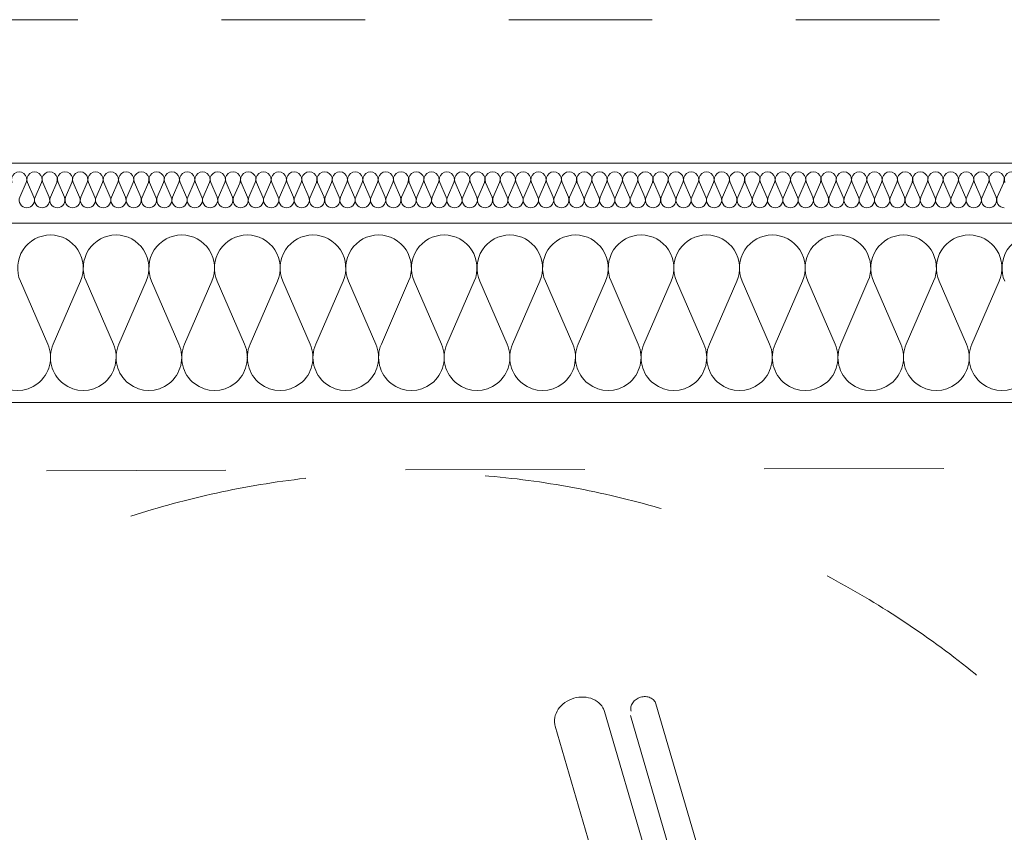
# Model space of a CAD drawing. Header units: millimetres. Extents: x 204754 to 495640, y -178579 to -98814.
# Tile 51 of 179: x 219811 to 220634, y -122793 to -122114. Entities that reach past the tile are written whole.
import ezdxf

# ---------------------------------------------------------------- set-up
doc = ezdxf.new("R2010")
doc.units = ezdxf.units.MM
doc.header["$MEASUREMENT"] = 0
doc.linetypes.add('Dashed', pattern=[300, 150, -150])
doc.linetypes.add('Przerywana', pattern=[240, 120, -120])
doc.layers.get('0').update_dxf_attribs({"color": 252, "lineweight": 5})
for name, color, linetype, lineweight in [('2D - Rysunki i Obrazki_Nr_pióra__104', 252, 'Continuous', 5), ('2D - Rysunki i Obrazki_Nr_pióra__47', 252, 'Continuous', 5), ('Nowe_320-W Umeblowanie_Nr_pióra__103', 252, 'Continuous', 5), ('Nowe_320-W Umeblowanie_Nr_pióra__181', 252, 'Continuous', 5), ('Nowe_820-G Rysunki Obrazki_Nr_pióra__1', 252, 'Continuous', 5), ('Nowe_820-G Rysunki Obrazki_Nr_pióra__103', 252, 'Continuous', 5), ('Nowe_820-G Rysunki Obrazki_Nr_pióra__27', 252, 'Continuous', 5)]:
    doc.layers.add(name, color=color, linetype=linetype, lineweight=lineweight)

# ---------------------------------------------------------------- blocks, each defined once
blk = doc.blocks.new('podkład 20251118')
at = {"layer": '2D - Rysunki i Obrazki_Nr_pióra__104', "color": 252, "linetype": 'Continuous', "lineweight": 5}
for p, q in [((220342.73, -122686.1), (220410.32, -122917.91)), ((220342.73, -122686.1), (220410.32, -122917.91)), ((220408.04, -123063.91), (220299.77, -122692.55)), ((220408.04, -123063.91), (220299.77, -122692.55)), ((220430.05, -123068.65), (220321.36, -122695.86)), ((220361.01, -123055.9), (220258.57, -122704.56)), ((220361.01, -123055.9), (220258.57, -122704.56))]:
    blk.add_line(p, q, dxfattribs=at)
for centre, radius, start, end in [((220277.78, -122701.75), 20.09, 135.06722, 157.21889), ((220277.78, -122701.75), 20.09, 135.06722, 157.21889), ((220280.53, -122704.42), 23.93, 115.49522, 135.19515), ((220280.53, -122704.42), 23.93, 115.49522, 135.19515), ((220281.31, -122705.88), 25.58, 96.8203, 115.65642), ((220281.31, -122705.88), 25.58, 96.8203, 115.65642), ((220281.18, -122704.23), 23.92, 77.27861, 96.98148), ((220281.18, -122704.23), 23.92, 77.27861, 96.98148), ((220282.07, -122700.49), 20.08, 55.24952, 77.40642), ((220282.07, -122700.49), 20.08, 55.24952, 77.40642), ((220284.11, -122697.53), 16.48, 29.9323, 55.22819), ((220284.11, -122697.53), 16.48, 29.9323, 55.22819), ((220330.03, -122690.02), 8.27, 157.26027, 182.55376), ((220330.03, -122690.02), 8.27, 157.26027, 182.55376), ((220331.69, -122690.72), 10.08, 135.08485, 157.23914), ((220331.69, -122690.72), 10.08, 135.08485, 157.23914), ((220333.08, -122692.06), 12.01, 115.51131, 135.21272), ((220333.08, -122692.06), 12.01, 115.51131, 135.21272), ((220333.46, -122692.8), 12.84, 96.81712, 115.65323), ((220333.46, -122692.8), 12.84, 96.81712, 115.65323), ((220333.4, -122691.96), 12.01, 77.29618, 96.99758), ((220333.4, -122691.96), 12.01, 77.29618, 96.99758), ((220333.85, -122690.09), 10.08, 55.26976, 77.42405), ((220333.85, -122690.09), 10.08, 55.26976, 77.42405), ((220334.87, -122688.6), 8.27, 29.95514, 55.24863), ((220334.87, -122688.6), 8.27, 29.95514, 55.24863), ((220335.47, -122688.22), 7.56, 16.25444, 29.68721), ((220335.47, -122688.22), 7.56, 16.25444, 29.68721), ((220274.46, -122700.35), 16.49, 157.23983, 182.53092), ((220274.46, -122700.35), 16.49, 157.23983, 182.53092), ((220285.3, -122696.76), 15.07, 16.23164, 29.66421), ((220285.3, -122696.76), 15.07, 16.23164, 29.66421), ((220329.32, -122690.01), 7.56, 182.82168, 196.25445), ((220329.32, -122690.01), 7.56, 182.82168, 196.25445), ((220273.04, -122700.34), 15.07, 182.79868, 196.27726), ((220273.04, -122700.34), 15.07, 182.79868, 196.27726)]:
    blk.add_arc(centre, radius, start, end, dxfattribs=at)
at = {"layer": '2D - Rysunki i Obrazki_Nr_pióra__47', "color": 252, "linetype": 'Dashed', "lineweight": 5}
blk.add_line((220883.31, -122488.51), (219382.87, -122492.21), dxfattribs=at)
blk.add_circle((220135.81, -123242.8), 750.22, dxfattribs=at)
at = {"layer": 'Nowe_320-W Umeblowanie_Nr_pióra__103', "color": 252, "linetype": 'Continuous', "lineweight": 5}
for p, q in [((219811.56, -122332.74), (219834.38, -122385.26)), ((219838.99, -122385.26), (219861.8, -122332.74)), ((219866.41, -122332.74), (219889.23, -122385.26)), ((219893.83, -122385.26), (219916.65, -122332.74)), ((219921.26, -122332.74), (219944.07, -122385.26)), ((219948.68, -122385.26), (219971.5, -122332.74)), ((219976.11, -122332.74), (219998.92, -122385.26)), ((220003.53, -122385.26), (220026.35, -122332.74)), ((220030.95, -122332.74), (220053.77, -122385.26)), ((220058.38, -122385.26), (220081.2, -122332.74)), ((220085.8, -122332.74), (220108.62, -122385.26)), ((220113.23, -122385.26), (220136.04, -122332.74)), ((220140.65, -122332.74), (220163.47, -122385.26)), ((220168.07, -122385.26), (220190.89, -122332.74)), ((220195.5, -122332.74), (220218.31, -122385.26)), ((220222.92, -122385.26), (220245.74, -122332.74)), ((220250.35, -122332.74), (220273.16, -122385.26)), ((220277.77, -122385.26), (220300.59, -122332.74)), ((220305.19, -122332.74), (220328.01, -122385.26)), ((220332.62, -122385.26), (220355.44, -122332.74)), ((220360.04, -122332.74), (220382.86, -122385.26)), ((220387.47, -122385.26), (220410.28, -122332.74)), ((220414.89, -122332.74), (220437.71, -122385.26)), ((220442.32, -122385.26), (220465.13, -122332.74)), ((220469.74, -122332.74), (220492.56, -122385.26)), ((220497.16, -122385.26), (220519.98, -122332.74)), ((220524.59, -122332.74), (220547.4, -122385.26)), ((220552.01, -122385.26), (220574.83, -122332.74)), ((220579.43, -122332.74), (220602.25, -122385.26)), ((220606.86, -122385.26), (220629.68, -122332.74))]:
    blk.add_line(p, q, dxfattribs=at)
at = {"layer": 'Nowe_320-W Umeblowanie_Nr_pióra__103', "color": 252, "linetype": 'Continuous', "lineweight": 5, "extrusion": (0, 0, -1)}
for centre, start_param, end_param in [((219836.68, -122321.65), 4.299596, 6.283185), ((219836.68, -122321.65), 0, 1.98359), ((219891.53, -122321.65), 4.299596, 6.283185), ((219891.53, -122321.65), 0, 1.98359), ((219946.38, -122321.65), 4.299596, 6.283185), ((219946.38, -122321.65), 0, 1.98359), ((220001.23, -122321.65), 4.299596, 6.283185), ((220001.23, -122321.65), 0, 1.98359), ((220056.07, -122321.65), 4.299596, 6.283185), ((220056.08, -122321.65), 0, 1.98359), ((220110.92, -122321.65), 4.299596, 6.283185), ((220110.92, -122321.65), 0, 1.98359), ((220165.77, -122321.65), 4.299596, 6.283185), ((220165.77, -122321.65), 0, 1.98359), ((220220.62, -122321.65), 4.299596, 6.283185), ((220220.62, -122321.65), 0, 1.98359), ((220275.47, -122321.65), 4.299596, 6.283185), ((220275.47, -122321.65), 0, 1.98359), ((220330.31, -122321.65), 4.299596, 6.283185), ((220330.32, -122321.65), 0, 1.98359), ((220385.16, -122321.65), 4.299596, 6.283185), ((220385.16, -122321.65), 0, 1.98359), ((220440.01, -122321.65), 4.299596, 6.283185), ((220440.01, -122321.65), 0, 1.98359), ((220494.86, -122321.65), 4.299596, 6.283185), ((220494.86, -122321.65), 0, 1.98359), ((220549.71, -122321.65), 4.299596, 6.283185), ((220549.71, -122321.65), 0, 1.98359), ((220604.55, -122321.65), 4.299596, 6.283185), ((220604.56, -122321.65), 0, 1.98359), ((220659.4, -122321.65), 4.299596, 6.283185), ((219809.26, -122396.35), 1.158002, 5.125182), ((219864.11, -122396.35), 1.158002, 5.125182), ((219918.95, -122396.35), 1.158002, 5.125182), ((219973.8, -122396.35), 1.158002, 5.125182), ((220028.65, -122396.35), 1.158002, 5.125182), ((220083.5, -122396.35), 1.158002, 5.125182), ((220138.35, -122396.35), 1.158002, 5.125182), ((220193.19, -122396.35), 1.158002, 5.125182), ((220248.04, -122396.35), 1.158002, 5.125182), ((220302.89, -122396.35), 1.158002, 5.125182), ((220357.74, -122396.35), 1.158002, 5.125182), ((220412.59, -122396.35), 1.158002, 5.125182), ((220467.44, -122396.35), 1.158002, 5.125182), ((220522.28, -122396.35), 1.158002, 5.125182), ((220577.13, -122396.35), 1.158002, 5.125182), ((220631.98, -122396.35), 1.158002, 5.125182)]:
    blk.add_ellipse(centre, major_axis=(0, 27.65), ratio=0.991894, start_param=start_param, end_param=end_param, dxfattribs=at)
at = {"layer": 'Nowe_320-W Umeblowanie_Nr_pióra__181', "color": 252, "linetype": 'Continuous', "lineweight": 5}
for p, q in [((219816.37, -122250.18), (219811.06, -122262.3)), ((219822.76, -122262.3), (219817.45, -122250.18)), ((219829.14, -122250.18), (219823.83, -122262.3)), ((219835.52, -122262.3), (219830.21, -122250.18)), ((219841.91, -122250.18), (219836.59, -122262.3)), ((219848.29, -122262.3), (219842.98, -122250.18)), ((219854.67, -122250.18), (219849.36, -122262.3)), ((219861.05, -122262.3), (219855.74, -122250.18)), ((219867.44, -122250.18), (219862.13, -122262.3)), ((219873.82, -122262.3), (219868.51, -122250.18)), ((219880.2, -122250.18), (219874.89, -122262.3)), ((219886.59, -122262.3), (219881.28, -122250.18)), ((219892.97, -122250.18), (219887.66, -122262.3)), ((219899.35, -122262.3), (219894.04, -122250.18)), ((219905.73, -122250.18), (219900.42, -122262.3)), ((219912.12, -122262.3), (219906.81, -122250.18)), ((219918.5, -122250.18), (219913.19, -122262.3)), ((219924.88, -122262.3), (219919.57, -122250.18)), ((219931.27, -122250.18), (219925.96, -122262.3)), ((219937.65, -122262.3), (219932.34, -122250.18)), ((219944.03, -122250.18), (219938.72, -122262.3)), ((219950.42, -122262.3), (219945.1, -122250.18)), ((219956.8, -122250.18), (219951.49, -122262.3)), ((219963.18, -122262.3), (219957.87, -122250.18)), ((219969.56, -122250.18), (219964.25, -122262.3)), ((219975.95, -122262.3), (219970.64, -122250.18)), ((219982.33, -122250.18), (219977.02, -122262.3)), ((219988.71, -122262.3), (219983.4, -122250.18)), ((219995.1, -122250.18), (219989.78, -122262.3)), ((220001.48, -122262.3), (219996.17, -122250.18)), ((220007.86, -122250.18), (220002.55, -122262.3)), ((220014.24, -122262.3), (220008.93, -122250.18)), ((220020.63, -122250.18), (220015.32, -122262.3)), ((220027.01, -122262.3), (220021.7, -122250.18)), ((220033.39, -122250.18), (220028.08, -122262.3)), ((220039.78, -122262.3), (220034.47, -122250.18)), ((220046.16, -122250.18), (220040.85, -122262.3)), ((220052.54, -122262.3), (220047.23, -122250.18)), ((220058.92, -122250.18), (220053.61, -122262.3)), ((220065.31, -122262.3), (220060, -122250.18)), ((220071.69, -122250.18), (220066.38, -122262.3)), ((220078.07, -122262.3), (220072.76, -122250.18)), ((220084.46, -122250.18), (220079.15, -122262.3)), ((220090.84, -122262.3), (220085.53, -122250.18)), ((220097.22, -122250.18), (220091.91, -122262.3)), ((220103.61, -122262.3), (220098.29, -122250.18)), ((220109.99, -122250.18), (220104.68, -122262.3)), ((220116.37, -122262.3), (220111.06, -122250.18)), ((220122.75, -122250.18), (220117.44, -122262.3)), ((220129.14, -122262.3), (220123.83, -122250.18)), ((220135.52, -122250.18), (220130.21, -122262.3)), ((220141.9, -122262.3), (220136.59, -122250.18)), ((220148.29, -122250.18), (220142.97, -122262.3)), ((220154.67, -122262.3), (220149.36, -122250.18)), ((220161.05, -122250.18), (220155.74, -122262.3)), ((220167.43, -122262.3), (220162.12, -122250.18)), ((220173.82, -122250.18), (220168.51, -122262.3)), ((220180.2, -122262.3), (220174.89, -122250.18)), ((220186.58, -122250.18), (220181.27, -122262.3)), ((220192.97, -122262.3), (220187.66, -122250.18)), ((220199.35, -122250.18), (220194.04, -122262.3)), ((220205.73, -122262.3), (220200.42, -122250.18)), ((220212.11, -122250.18), (220206.8, -122262.3)), ((220218.5, -122262.3), (220213.19, -122250.18)), ((220224.88, -122250.18), (220219.57, -122262.3)), ((220231.26, -122262.3), (220225.95, -122250.18)), ((220237.65, -122250.18), (220232.34, -122262.3)), ((220244.03, -122262.3), (220238.72, -122250.18)), ((220250.41, -122250.18), (220245.1, -122262.3)), ((220256.8, -122262.3), (220251.48, -122250.18)), ((220263.18, -122250.18), (220257.87, -122262.3)), ((220269.56, -122262.3), (220264.25, -122250.18)), ((220275.94, -122250.18), (220270.63, -122262.3)), ((220282.33, -122262.3), (220277.02, -122250.18)), ((220288.71, -122250.18), (220283.4, -122262.3)), ((220295.09, -122262.3), (220289.78, -122250.18)), ((220301.48, -122250.18), (220296.16, -122262.3)), ((220307.86, -122262.3), (220302.55, -122250.18)), ((220314.24, -122250.18), (220308.93, -122262.3)), ((220320.62, -122262.3), (220315.31, -122250.18)), ((220327.01, -122250.18), (220321.7, -122262.3)), ((220333.39, -122262.3), (220328.08, -122250.18)), ((220339.77, -122250.18), (220334.46, -122262.3)), ((220346.16, -122262.3), (220340.85, -122250.18)), ((220352.54, -122250.18), (220347.23, -122262.3)), ((220358.92, -122262.3), (220353.61, -122250.18)), ((220365.3, -122250.18), (220359.99, -122262.3)), ((220371.69, -122262.3), (220366.38, -122250.18)), ((220378.07, -122250.18), (220372.76, -122262.3)), ((220384.45, -122262.3), (220379.14, -122250.18)), ((220390.84, -122250.18), (220385.53, -122262.3)), ((220397.22, -122262.3), (220391.91, -122250.18)), ((220403.6, -122250.18), (220398.29, -122262.3)), ((220409.99, -122262.3), (220404.67, -122250.18)), ((220416.37, -122250.18), (220411.06, -122262.3)), ((220422.75, -122262.3), (220417.44, -122250.18)), ((220429.13, -122250.18), (220423.82, -122262.3)), ((220435.52, -122262.3), (220430.21, -122250.18)), ((220441.9, -122250.18), (220436.59, -122262.3)), ((220448.28, -122262.3), (220442.97, -122250.18)), ((220454.67, -122250.18), (220449.35, -122262.3)), ((220461.05, -122262.3), (220455.74, -122250.18)), ((220467.43, -122250.18), (220462.12, -122262.3)), ((220473.81, -122262.3), (220468.5, -122250.18)), ((220480.2, -122250.18), (220474.89, -122262.3)), ((220486.58, -122262.3), (220481.27, -122250.18)), ((220492.96, -122250.18), (220487.65, -122262.3)), ((220499.35, -122262.3), (220494.04, -122250.18)), ((220505.73, -122250.18), (220500.42, -122262.3)), ((220512.11, -122262.3), (220506.8, -122250.18)), ((220518.49, -122250.18), (220513.18, -122262.3)), ((220524.88, -122262.3), (220519.57, -122250.18)), ((220531.26, -122250.18), (220525.95, -122262.3)), ((220537.64, -122262.3), (220532.33, -122250.18)), ((220544.03, -122250.18), (220538.72, -122262.3)), ((220550.41, -122262.3), (220545.1, -122250.18)), ((220556.79, -122250.18), (220551.48, -122262.3)), ((220563.17, -122262.3), (220557.86, -122250.18)), ((220569.56, -122250.18), (220564.25, -122262.3)), ((220575.94, -122262.3), (220570.63, -122250.18)), ((220582.32, -122250.18), (220577.01, -122262.3)), ((220588.71, -122262.3), (220583.4, -122250.18)), ((220595.09, -122250.18), (220589.78, -122262.3)), ((220601.47, -122262.3), (220596.16, -122250.18)), ((220607.86, -122250.18), (220602.54, -122262.3)), ((220614.24, -122262.3), (220608.93, -122250.18)), ((220620.62, -122250.18), (220615.31, -122262.3)), ((220627, -122262.3), (220621.69, -122250.18)), ((220633.39, -122250.18), (220628.08, -122262.3))]:
    blk.add_line(p, q, dxfattribs=at)
at = {"layer": 'Nowe_320-W Umeblowanie_Nr_pióra__181', "color": 252, "linetype": 'Continuous', "lineweight": 5, "extrusion": (0, 0, -1)}
for centre, start_param, end_param in [((219810.53, -122247.62), 4.299595, 8.266775), ((219823.29, -122247.62), 4.299595, 8.266775), ((219836.06, -122247.62), 4.299595, 8.266775), ((219848.82, -122247.62), 4.299595, 8.266775), ((219861.59, -122247.62), 4.299595, 8.266775), ((219874.36, -122247.62), 4.299595, 8.266775), ((219887.12, -122247.62), 4.299595, 8.266775), ((219899.89, -122247.62), 4.299595, 8.266775), ((219912.65, -122247.62), 4.299595, 8.266775), ((219925.42, -122247.62), 4.299595, 8.266775), ((219938.19, -122247.62), 4.299595, 8.266775), ((219950.95, -122247.62), 4.299595, 8.266775), ((219963.72, -122247.62), 4.299595, 8.266775), ((219976.48, -122247.62), 4.299595, 8.266775), ((219989.25, -122247.62), 4.299595, 8.266775), ((220002.01, -122247.62), 4.299595, 8.266775), ((220014.78, -122247.62), 4.299595, 8.266775), ((220027.55, -122247.62), 4.299595, 8.266775), ((220040.31, -122247.62), 4.299595, 8.266775), ((220053.08, -122247.62), 4.299595, 8.266775), ((220065.84, -122247.62), 4.299595, 8.266775), ((220078.61, -122247.62), 4.299595, 8.266775), ((220091.38, -122247.62), 4.299595, 8.266775), ((220104.14, -122247.62), 4.299595, 8.266775), ((220116.91, -122247.62), 4.299595, 8.266775), ((220129.67, -122247.62), 4.299595, 8.266775), ((220142.44, -122247.62), 4.299595, 8.266775), ((220155.2, -122247.62), 4.299595, 8.266775), ((220167.97, -122247.62), 4.299595, 8.266775), ((220180.74, -122247.62), 4.299595, 8.266775), ((220193.5, -122247.62), 4.299595, 8.266775), ((220206.27, -122247.62), 4.299595, 8.266775), ((220219.03, -122247.62), 4.299595, 8.266775), ((220231.8, -122247.62), 4.299595, 8.266775), ((220244.57, -122247.62), 4.299595, 8.266775), ((220257.33, -122247.62), 4.299595, 8.266775), ((220270.1, -122247.62), 4.299595, 8.266775), ((220282.86, -122247.62), 4.299595, 8.266775), ((220295.63, -122247.62), 4.299595, 8.266775), ((220308.39, -122247.62), 4.299595, 8.266775), ((220321.16, -122247.62), 4.299595, 8.266775), ((220333.93, -122247.62), 4.299595, 8.266775), ((220346.69, -122247.62), 4.299595, 8.266775), ((220359.46, -122247.62), 4.299595, 8.266775), ((220372.22, -122247.62), 4.299595, 8.266775), ((220384.99, -122247.62), 4.299595, 8.266775), ((220397.76, -122247.62), 4.299595, 8.266775), ((220410.52, -122247.62), 4.299595, 8.266775), ((220423.29, -122247.62), 4.299595, 8.266775), ((220436.05, -122247.62), 4.299595, 8.266775), ((220448.82, -122247.62), 4.299595, 8.266775), ((220461.58, -122247.62), 4.299595, 8.266775), ((220474.35, -122247.62), 4.299595, 8.266775), ((220487.12, -122247.62), 4.299595, 8.266775), ((220499.88, -122247.62), 4.299595, 8.266775), ((220512.65, -122247.62), 4.299595, 8.266775), ((220525.41, -122247.62), 4.299595, 8.266775), ((220538.18, -122247.62), 4.299595, 8.266775), ((220550.95, -122247.62), 4.299595, 8.266775), ((220563.71, -122247.62), 4.299595, 8.266775), ((220576.48, -122247.62), 4.299595, 8.266775), ((220589.24, -122247.62), 4.299595, 8.266775), ((220602.01, -122247.62), 4.299595, 8.266775), ((220614.77, -122247.62), 4.299595, 8.266775), ((220627.54, -122247.62), 4.299595, 8.266775), ((220640.31, -122247.62), 4.299595, 8.266775), ((219816.91, -122264.86), 3.141593, 5.125182), ((219816.91, -122264.86), 1.158003, 3.141593), ((219829.68, -122264.86), 3.141593, 5.125182), ((219829.68, -122264.86), 1.158003, 3.141593), ((219842.44, -122264.86), 3.141593, 5.125182), ((219842.44, -122264.86), 1.158003, 3.141593), ((219855.21, -122264.86), 3.141593, 5.125182), ((219855.21, -122264.86), 1.158003, 3.141593), ((219867.97, -122264.86), 3.141593, 5.125182), ((219867.97, -122264.86), 1.158003, 3.141593), ((219880.74, -122264.86), 3.141593, 5.125182), ((219880.74, -122264.86), 1.158003, 3.141593), ((219893.5, -122264.86), 3.141593, 5.125182), ((219893.51, -122264.86), 1.158003, 3.141593), ((219906.27, -122264.86), 3.141593, 5.125182), ((219906.27, -122264.86), 1.158003, 3.141593), ((219919.04, -122264.86), 3.141593, 5.125182), ((219919.04, -122264.86), 1.158003, 3.141593), ((219931.8, -122264.86), 3.141593, 5.125182), ((219931.8, -122264.86), 1.158003, 3.141593), ((219944.57, -122264.86), 3.141593, 5.125182), ((219944.57, -122264.86), 1.158003, 3.141593), ((219957.33, -122264.86), 3.141593, 5.125182), ((219957.33, -122264.86), 1.158003, 3.141593), ((219970.1, -122264.86), 3.141593, 5.125182), ((219970.1, -122264.86), 1.158003, 3.141593), ((219982.87, -122264.86), 3.141593, 5.125182), ((219982.87, -122264.86), 1.158003, 3.141593), ((219995.63, -122264.86), 3.141593, 5.125182), ((219995.63, -122264.86), 1.158003, 3.141593), ((220008.4, -122264.86), 3.141593, 5.125182), ((220008.4, -122264.86), 1.158003, 3.141593), ((220021.16, -122264.86), 3.141593, 5.125182), ((220021.16, -122264.86), 1.158003, 3.141593), ((220033.93, -122264.86), 3.141593, 5.125182), ((220033.93, -122264.86), 1.158003, 3.141593), ((220046.69, -122264.86), 3.141593, 5.125182), ((220046.7, -122264.86), 1.158003, 3.141593), ((220059.46, -122264.86), 3.141593, 5.125182), ((220059.46, -122264.86), 1.158003, 3.141593), ((220072.23, -122264.86), 3.141593, 5.125182), ((220072.23, -122264.86), 1.158003, 3.141593), ((220084.99, -122264.86), 3.141593, 5.125182), ((220084.99, -122264.86), 1.158003, 3.141593), ((220097.76, -122264.86), 3.141593, 5.125182), ((220097.76, -122264.86), 1.158003, 3.141593), ((220110.52, -122264.86), 3.141593, 5.125182), ((220110.52, -122264.86), 1.158003, 3.141593), ((220123.29, -122264.86), 3.141593, 5.125182), ((220123.29, -122264.86), 1.158003, 3.141593), ((220136.06, -122264.86), 3.141593, 5.125182), ((220136.06, -122264.86), 1.158003, 3.141593), ((220148.82, -122264.86), 3.141593, 5.125182), ((220148.82, -122264.86), 1.158003, 3.141593), ((220161.59, -122264.86), 3.141593, 5.125182), ((220161.59, -122264.86), 1.158003, 3.141593), ((220174.35, -122264.86), 3.141593, 5.125182), ((220174.35, -122264.86), 1.158003, 3.141593), ((220187.12, -122264.86), 3.141593, 5.125182), ((220187.12, -122264.86), 1.158003, 3.141593), ((220199.88, -122264.86), 3.141593, 5.125182), ((220199.89, -122264.86), 1.158003, 3.141593), ((220212.65, -122264.86), 3.141593, 5.125182), ((220212.65, -122264.86), 1.158003, 3.141593), ((220225.42, -122264.86), 3.141593, 5.125182), ((220225.42, -122264.86), 1.158003, 3.141593), ((220238.18, -122264.86), 3.141593, 5.125182), ((220238.18, -122264.86), 1.158003, 3.141593), ((220250.95, -122264.86), 3.141593, 5.125182), ((220250.95, -122264.86), 1.158003, 3.141593), ((220263.71, -122264.86), 3.141593, 5.125182), ((220263.71, -122264.86), 1.158003, 3.141593), ((220276.48, -122264.86), 3.141593, 5.125182), ((220276.48, -122264.86), 1.158003, 3.141593), ((220289.25, -122264.86), 3.141593, 5.125182), ((220289.25, -122264.86), 1.158003, 3.141593), ((220302.01, -122264.86), 3.141593, 5.125182), ((220302.01, -122264.86), 1.158003, 3.141593), ((220314.78, -122264.86), 3.141593, 5.125182), ((220314.78, -122264.86), 1.158003, 3.141593), ((220327.54, -122264.86), 3.141593, 5.125182), ((220327.54, -122264.86), 1.158003, 3.141593), ((220340.31, -122264.86), 3.141593, 5.125182), ((220340.31, -122264.86), 1.158003, 3.141593), ((220353.07, -122264.86), 3.141593, 5.125182), ((220353.08, -122264.86), 1.158003, 3.141593), ((220365.84, -122264.86), 3.141593, 5.125182), ((220365.84, -122264.86), 1.158003, 3.141593), ((220378.61, -122264.86), 3.141593, 5.125182), ((220378.61, -122264.86), 1.158003, 3.141593), ((220391.37, -122264.86), 3.141593, 5.125182), ((220391.37, -122264.86), 1.158003, 3.141593), ((220404.14, -122264.86), 3.141593, 5.125182), ((220404.14, -122264.86), 1.158003, 3.141593), ((220416.9, -122264.86), 3.141593, 5.125182), ((220416.9, -122264.86), 1.158003, 3.141593), ((220429.67, -122264.86), 3.141593, 5.125182), ((220429.67, -122264.86), 1.158003, 3.141593), ((220442.44, -122264.86), 3.141593, 5.125182), ((220442.44, -122264.86), 1.158003, 3.141593), ((220455.2, -122264.86), 3.141593, 5.125182), ((220455.2, -122264.86), 1.158003, 3.141593), ((220467.97, -122264.86), 3.141593, 5.125182), ((220467.97, -122264.86), 1.158003, 3.141593), ((220480.73, -122264.86), 3.141593, 5.125182), ((220480.73, -122264.86), 1.158003, 3.141593), ((220493.5, -122264.86), 3.141593, 5.125182), ((220493.5, -122264.86), 1.158003, 3.141593), ((220506.26, -122264.86), 3.141593, 5.125182), ((220506.27, -122264.86), 1.158003, 3.141593), ((220519.03, -122264.86), 3.141593, 5.125182), ((220519.03, -122264.86), 1.158003, 3.141593), ((220531.8, -122264.86), 3.141593, 5.125182), ((220531.8, -122264.86), 1.158003, 3.141593), ((220544.56, -122264.86), 3.141593, 5.125182), ((220544.56, -122264.86), 1.158003, 3.141593), ((220557.33, -122264.86), 3.141593, 5.125182), ((220557.33, -122264.86), 1.158003, 3.141593), ((220570.09, -122264.86), 3.141593, 5.125182), ((220570.09, -122264.86), 1.158003, 3.141593), ((220582.86, -122264.86), 3.141593, 5.125182), ((220582.86, -122264.86), 1.158003, 3.141593), ((220595.63, -122264.86), 3.141593, 5.125182), ((220595.63, -122264.86), 1.158003, 3.141593), ((220608.39, -122264.86), 3.141593, 5.125182), ((220608.39, -122264.86), 1.158003, 3.141593), ((220621.16, -122264.86), 3.141593, 5.125182), ((220621.16, -122264.86), 1.158003, 3.141593), ((220633.92, -122264.86), 3.141593, 5.125182)]:
    blk.add_ellipse(centre, major_axis=(0, 6.38), ratio=0.999597, start_param=start_param, end_param=end_param, dxfattribs=at)
at = {"layer": 'Nowe_820-G Rysunki Obrazki_Nr_pióra__1', "color": 252, "linetype": 'Continuous', "lineweight": 5}
for p, q in [((219333.53, -122284), (220933.64, -122284)), ((219333.53, -122434), (220933.64, -122434))]:
    blk.add_line(p, q, dxfattribs=at)
at = {"layer": 'Nowe_820-G Rysunki Obrazki_Nr_pióra__103', "color": 252, "linetype": 'Przerywana', "lineweight": 5}
blk.add_line((219019.69, -122114), (221133.6, -122114), dxfattribs=at)
at = {"layer": 'Nowe_820-G Rysunki Obrazki_Nr_pióra__27', "color": 252, "linetype": 'Continuous', "lineweight": 5}
blk.add_line((219133.58, -122234), (221133.69, -122234), dxfattribs=at)

msp = doc.modelspace()

# ---------------------------------------------------------------- block references
msp.add_blockref('podkład 20251118', (0, 0))

doc.saveas('drawing.dxf')
